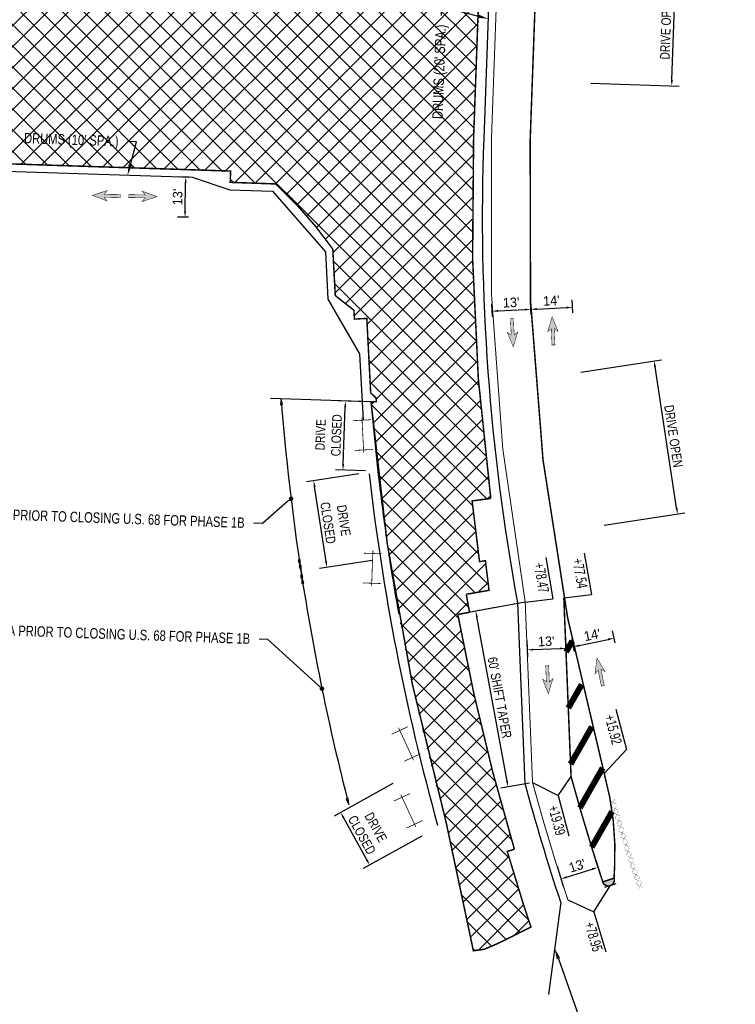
# Model space of a CAD drawing. Header units: feet. Extents: x 158973 to 164211, y 288317 to 289770.
# Tile 3 of 6: x 161605 to 161845, y 288625 to 288955. Entities that reach past the tile are written whole.
import ezdxf
from ezdxf import colors
from ezdxf.entities.mleader import LeaderData, LeaderLine
from ezdxf.math import Vec2, Vec3

# ---------------------------------------------------------------- set-up
doc = ezdxf.new("R2010")
doc.units = ezdxf.units.FT
doc.header["$MEASUREMENT"] = 0
for name, color, linetype in [('MT_P_Cells', 7, 'Continuous'), ('MT_P_Drums', 30, 'Continuous'), ('MT_P_Edge_Line', 7, 'Continuous'), ('MT_P_Text', 7, 'Continuous'), ('MT_P_Work_Area', 30, 'Continuous')]:
    doc.layers.add(name, color=color, linetype=linetype)
doc.styles.add('Slanted-Normal', font='font31.shx', dxfattribs={"height": 0.1})
doc.styles.get("Standard").update_dxf_attribs({"font": 'arial.ttf'})
doc.styles.add('Style-font31', font='font31.shx')
doc.linetypes.add('motdrum05', pattern='A,0,["●",Standard,S=0.167,R=0,X=-0.02,Y=-0.065],-0.25', length=0.25)
doc.linetypes.add('motdrum10', pattern='A,0,["●",Standard,S=0.167,R=0,X=-0.02,Y=-0.065],-0.5', length=0.5)
doc.dimstyles.new('COEC', dxfattribs={"dimscale": 13.9, "dimtxt": 0.18, "dimasz": 0.18, "dimexe": 0.18, "dimexo": 0.0625, "dimgap": 0.09, "dimtad": 1, "dimzin": 0, "dimdsep": 46, "dimtxsty": 'Standard', "dimcen": 0.09, "dimclrd": 256, "dimclre": 256, "dimclrt": 256, "dimaunit": 1, "dimadec": 4, "dimazin": 0, "dimtfac": 1, "dimtofl": 0, "dimtmove": 0, "dimatfit": 3, "dimfxl": 1, "dimtolj": 1, "dimtzin": 0, "dimlwd": -1, "dimlwe": -1, "dimarcsym": 0})

# ---------------------------------------------------------------- blocks, each defined once
blk = doc.blocks.new('*D1112')
at = {"layer": 'Defpoints', "color": 0, "transparency": 16777216}
for p in [(161796.77, 288972.63, 956.97), (161824.91, 288971.67), (161795.45, 288933.93, 956.79)]:
    blk.add_point(p, dxfattribs=at)
at = {"layer": 'MT_P_Text', "transparency": 16777216}
for p, q in [((161797.76, 288972.6), (161827.41, 288971.59)), ((161823.66, 288934.97), (161824.84, 288969.68)), ((161796.45, 288933.89), (161826.09, 288932.88))]:
    blk.add_line(p, q, dxfattribs=at)
for points in [[(161824.51, 288969.69), (161825.17, 288969.66), (161824.91, 288971.67)], [(161823.32, 288934.98), (161823.99, 288934.96), (161823.59, 288932.97)]]:
    blk.add_solid(points, dxfattribs=at)
at = {"layer": 'MT_P_Text', "transparency": 16777216, "insert": (161821.65, 288952.41), "char_height": 3.2, "attachment_point": 5, "rotation": 88.0482, "style": 'Style-font31'}
blk.add_mtext('\\A1;{\\W0.8;DRIVE OPEN}', dxfattribs=at)
blk = doc.blocks.new('*D1113')
at = {"layer": 'Defpoints', "color": 0, "transparency": 16777216}
for p in [(161776.33, 288857.98), (161763.48, 288854.53, -2.66), (161776.47, 288855.16, -2.66)]:
    blk.add_point(p, dxfattribs=at)
at = {"layer": 'MT_P_Text', "transparency": 16777216}
for p, q in [((161763.43, 288855.53), (161763.22, 288859.84)), ((161765.34, 288857.44), (161774.33, 288857.88)), ((161776.42, 288856.15), (161776.21, 288860.47))]:
    blk.add_line(p, q, dxfattribs=at)
for points in [[(161774.32, 288858.21), (161774.35, 288857.55), (161776.33, 288857.98)], [(161765.33, 288857.78), (161765.36, 288857.11), (161763.35, 288857.35)]]:
    blk.add_solid(points, dxfattribs=at)
at = {"layer": 'MT_P_Text', "transparency": 16777216, "insert": (161769.71, 288860.26), "char_height": 3.2, "attachment_point": 5, "rotation": 2.7754, "style": 'Style-font31'}
blk.add_mtext("\\A1;13'", dxfattribs=at)
blk = doc.blocks.new('*D1114')
at = {"layer": 'Defpoints', "color": 0, "transparency": 16777216}
for p in [(161790.33, 288858.66), (161776.47, 288855.16, -2.66), (161790.47, 288855.83, -2.66)]:
    blk.add_point(p, dxfattribs=at)
at = {"layer": 'MT_P_Text', "transparency": 16777216}
for p, q in [((161790.42, 288856.83), (161790.21, 288861.15)), ((161776.42, 288856.15), (161776.21, 288860.47)), ((161778.33, 288858.07), (161788.33, 288858.56))]:
    blk.add_line(p, q, dxfattribs=at)
for points in [[(161778.31, 288858.41), (161778.34, 288857.74), (161776.33, 288857.98)], [(161788.32, 288858.89), (161788.35, 288858.23), (161790.33, 288858.66)]]:
    blk.add_solid(points, dxfattribs=at)
at = {"layer": 'MT_P_Text', "transparency": 16777216, "insert": (161783.2, 288860.91), "char_height": 3.2, "attachment_point": 5, "rotation": 2.7754, "style": 'Style-font31'}
blk.add_mtext("\\A1;14'", dxfattribs=at)
blk = doc.blocks.new('*D1115')
at = {"layer": 'Defpoints', "color": 0, "transparency": 16777216}
for p in [(161817.69, 288840.67), (161792.11, 288836.76, 956.61), (161799.95, 288785.43, 956.61)]:
    blk.add_point(p, dxfattribs=at)
at = {"layer": 'MT_P_Text', "transparency": 16777216}
for p, q in [((161793.1, 288836.91), (161820.16, 288841.05)), ((161825.23, 288791.31), (161817.99, 288838.69)), ((161800.94, 288785.58), (161828, 288789.71))]:
    blk.add_line(p, q, dxfattribs=at)
for points in [[(161818.32, 288838.74), (161817.66, 288838.64), (161817.69, 288840.67)], [(161825.56, 288791.36), (161824.9, 288791.26), (161825.53, 288789.33)]]:
    blk.add_solid(points, dxfattribs=at)
at = {"layer": 'MT_P_Text', "transparency": 16777216, "insert": (161824.18, 288815.39), "char_height": 3.2, "attachment_point": 5, "rotation": 278.6826, "style": 'Style-font31'}
blk.add_mtext('\\A1;{\\W0.8;DRIVE OPEN}', dxfattribs=at)
blk = doc.blocks.new('*D1116')
at = {"layer": 'Defpoints', "color": 0, "transparency": 16777216}
for p in [(161714.11, 288827.19), (161722.71, 288826.88, -2.66), (161721.86, 288803.71, -2.66)]:
    blk.add_point(p, dxfattribs=at)
at = {"layer": 'MT_P_Text', "transparency": 16777216}
for p, q in [((161721.71, 288826.91), (161711.61, 288827.28)), ((161713.34, 288806.02), (161714.04, 288825.19)), ((161720.87, 288803.74), (161710.77, 288804.11))]:
    blk.add_line(p, q, dxfattribs=at)
for points in [[(161713.71, 288825.2), (161714.37, 288825.18), (161714.11, 288827.19)], [(161713.01, 288806.03), (161713.68, 288806.01), (161713.27, 288804.02)]]:
    blk.add_solid(points, dxfattribs=at)
at = {"layer": 'MT_P_Text', "transparency": 16777216, "insert": (161708.43, 288815.8), "char_height": 3.2, "attachment_point": 5, "rotation": 87.9191, "style": 'Style-font31'}
blk.add_mtext('\\A1;{\\W0.8;DRIVE \\PCLOSED}', dxfattribs=at)
blk = doc.blocks.new('*D1117')
at = {"layer": 'Defpoints', "color": 0, "transparency": 16777216}
for p in [(161719.65, 288802.91, 957.24), (161703.47, 288800.44), (161724.09, 288773.84, 957.24)]:
    blk.add_point(p, dxfattribs=at)
at = {"layer": 'MT_P_Text', "transparency": 16777216}
for p, q in [((161718.66, 288802.76), (161701, 288800.06)), ((161707.61, 288773.35), (161703.78, 288798.46)), ((161723.1, 288773.69), (161705.44, 288770.99))]:
    blk.add_line(p, q, dxfattribs=at)
for points in [[(161704.11, 288798.51), (161703.45, 288798.41), (161703.47, 288800.44)], [(161707.94, 288773.4), (161707.28, 288773.3), (161707.91, 288771.37)]]:
    blk.add_solid(points, dxfattribs=at)
at = {"layer": 'MT_P_Text', "transparency": 16777216, "insert": (161710.9, 288786.7), "char_height": 3.2, "attachment_point": 5, "rotation": 278.6826, "style": 'Style-font31'}
blk.add_mtext('\\A1;{\\W0.8;DRIVE \\PCLOSED}', dxfattribs=at)
blk = doc.blocks.new('*D1118')
at = {"layer": 'Defpoints', "color": 0, "transparency": 16777216}
for p in [(161660.54, 288902.35), (161662.68, 288902.31, -2.66), (161662.42, 288888.85, -2.66)]:
    blk.add_point(p, dxfattribs=at)
at = {"layer": 'MT_P_Text', "transparency": 16777216}
for p, q in [((161661.68, 288902.33), (161658.04, 288902.4)), ((161660.32, 288890.89), (161660.5, 288900.35)), ((161661.42, 288888.87), (161657.78, 288888.94))]:
    blk.add_line(p, q, dxfattribs=at)
for points in [[(161660.16, 288900.36), (161660.83, 288900.34), (161660.54, 288902.35)], [(161659.98, 288890.9), (161660.65, 288890.88), (161660.28, 288888.89)]]:
    blk.add_solid(points, dxfattribs=at)
at = {"layer": 'MT_P_Text', "transparency": 16777216, "insert": (161657.81, 288895.67), "char_height": 3.2, "attachment_point": 5, "rotation": 88.9089, "style": 'Style-font31'}
blk.add_mtext("\\A1;13'", dxfattribs=at)
blk = doc.blocks.new('_Dot')
at = {"color": 0, "linetype": 'ByBlock', "lineweight": -2}
blk.add_line((-0.5, 0), (-1, 0), dxfattribs=at)
at = {"color": 0, "linetype": 'ByBlock', "const_width": 0.5}
blk.add_lwpolyline([(-0.25, 0, 1), (0.25, 0, 1)], format="xyb", close=True, dxfattribs=at)
blk = doc.blocks.new('*D1121')
at = {"layer": 'Defpoints', "color": 0, "transparency": 16777216}
for p in [(161730.88, 288699.31, 957.28), (161712.47, 288689.12), (161740.65, 288681.67, 957.28)]:
    blk.add_point(p, dxfattribs=at)
at = {"layer": 'MT_P_Text', "transparency": 16777216}
for p, q in [((161730, 288698.83), (161710.28, 288687.91)), ((161721.26, 288673.23), (161713.43, 288687.37)), ((161739.77, 288681.19), (161720.05, 288670.27))]:
    blk.add_line(p, q, dxfattribs=at)
for points in [[(161713.73, 288687.53), (161713.14, 288687.21), (161712.47, 288689.12)], [(161721.56, 288673.39), (161720.97, 288673.07), (161722.23, 288671.48)]]:
    blk.add_solid(points, dxfattribs=at)
at = {"layer": 'MT_P_Text', "transparency": 16777216, "insert": (161721.96, 288682.85), "char_height": 3.2, "attachment_point": 5, "rotation": 298.9751, "style": 'Style-font31'}
blk.add_mtext('\\A1;{\\W0.8;DRIVE \\PCLOSED}', dxfattribs=at)
blk = doc.blocks.new('_Integral')
at = {"color": 0, "linetype": 'ByBlock', "lineweight": -2}
for centre, start, end in [((0.445, -0.091), 102, 168), ((-0.445, 0.091), 282, 348)]:
    blk.add_arc(centre, 0.454, start, end, dxfattribs=at)
blk = doc.blocks.new('*D1125')
at = {"layer": 'Defpoints', "color": 0, "transparency": 16777216}
for p in [(161774.92, 288747.83), (161787.91, 288748.36), (161788.08, 288744.2)]:
    blk.add_point(p, dxfattribs=at)
at = {"layer": 'MT_P_Text', "transparency": 16777216}
for p, q in [((161774.96, 288746.83), (161775.19, 288741.18)), ((161787.95, 288747.36), (161788.18, 288741.7)), ((161777.08, 288743.76), (161786.08, 288744.12))]:
    blk.add_line(p, q, dxfattribs=at)
for points in [[(161777.07, 288744.09), (161777.1, 288743.42), (161775.09, 288743.68)], [(161786.06, 288744.45), (161786.09, 288743.79), (161788.08, 288744.2)]]:
    blk.add_solid(points, dxfattribs=at)
at = {"layer": 'MT_P_Text', "transparency": 16777216, "insert": (161781.48, 288746.54), "char_height": 3.2, "attachment_point": 5, "rotation": 2.3196, "style": 'Style-font31'}
blk.add_mtext("\\A1;13'", dxfattribs=at)
blk = doc.blocks.new('*D1126')
at = {"layer": 'Defpoints', "color": 0, "transparency": 16777216}
for p in [(161804.24, 288747.58), (161791.17, 288742.18, -2.66), (161804.77, 288745.03, -2.66)]:
    blk.add_point(p, dxfattribs=at)
at = {"layer": 'MT_P_Text', "transparency": 16777216}
for p, q in [((161804.57, 288746), (161803.72, 288750.03)), ((161790.97, 288743.16), (161790.12, 288747.18)), ((161792.59, 288745.15), (161802.28, 288747.17))]:
    blk.add_line(p, q, dxfattribs=at)
for points in [[(161792.53, 288745.47), (161792.66, 288744.82), (161790.64, 288744.74)], [(161802.21, 288747.5), (161802.35, 288746.84), (161804.24, 288747.58)]]:
    blk.add_solid(points, dxfattribs=at)
at = {"layer": 'MT_P_Text', "transparency": 16777216, "insert": (161796.9, 288748.7), "char_height": 3.2, "attachment_point": 5, "rotation": 11.8088, "style": 'Style-font31'}
blk.add_mtext("\\A1;14'", dxfattribs=at)
blk = doc.blocks.new('*D1127')
at = {"layer": 'Defpoints', "color": 0, "transparency": 16777216}
for p in [(161757.85, 288756.67), (161766.05, 288758.18, -2.66), (161776.89, 288699.17, -2.66)]:
    blk.add_point(p, dxfattribs=at)
at = {"layer": 'MT_P_Text', "transparency": 16777216}
for p, q in [((161765.07, 288758), (161755.39, 288756.22)), ((161768.33, 288699.63), (161758.21, 288754.71)), ((161775.91, 288698.99), (161766.23, 288697.21))]:
    blk.add_line(p, q, dxfattribs=at)
for points in [[(161758.54, 288754.77), (161757.88, 288754.65), (161757.85, 288756.67)], [(161768.65, 288699.69), (161768, 288699.57), (161768.69, 288697.66)]]:
    blk.add_solid(points, dxfattribs=at)
at = {"layer": 'MT_P_Text', "transparency": 16777216, "insert": (161765.83, 288727.64), "char_height": 3.2, "attachment_point": 5, "rotation": 280.4053, "style": 'Style-font31'}
blk.add_mtext("\\A1;{\\W0.8;60' SHIFT TAPER}", dxfattribs=at)
blk = doc.blocks.new('*D1128')
at = {"layer": 'Defpoints', "color": 0, "transparency": 16777216}
for p in [(161797.22, 288675.87), (161784.81, 288671.99), (161798.84, 288670.67)]:
    blk.add_point(p, dxfattribs=at)
at = {"layer": 'MT_P_Text', "transparency": 16777216}
for p, q in [((161797.51, 288674.91), (161799.59, 288668.28)), ((161785.11, 288671.03), (161787.18, 288664.4)), ((161788.34, 288667.39), (161796.93, 288670.07))]:
    blk.add_line(p, q, dxfattribs=at)
for points in [[(161796.83, 288670.39), (161797.03, 288669.75), (161798.84, 288670.67)], [(161788.24, 288667.7), (161788.44, 288667.07), (161786.43, 288666.79)]]:
    blk.add_solid(points, dxfattribs=at)
at = {"layer": 'MT_P_Text', "transparency": 16777216, "insert": (161791.86, 288671.21), "char_height": 3.2, "attachment_point": 5, "rotation": 17.3591, "style": 'Style-font31'}
blk.add_mtext("\\A1;13'", dxfattribs=at)

msp = doc.modelspace()

# ---------------------------------------------------------------- hatches: boundary and pattern name
at = {"layer": 'MT_P_Cells', "true_color": 0x00b3b3}
h = msp.add_hatch(color=132, dxfattribs=at)
h.dxf.hatch_style = 1
h.paths.add_polyline_path([(161629.164, 288896.215), (161634.13, 288894.384), (161633.153, 288895.639), (161638.652, 288895.534), (161638.671, 288896.534), (161633.172, 288896.638), (161634.196, 288897.855)])
h = msp.add_hatch(color=132, dxfattribs=at)
h.dxf.hatch_style = 1
h.paths.add_polyline_path([(161650.91, 288895.8), (161645.944, 288897.631), (161646.92, 288896.377), (161641.421, 288896.481), (161641.402, 288895.481), (161646.901, 288895.377), (161645.878, 288894.16)])
h = msp.add_hatch(color=132, dxfattribs=at)
h.dxf.hatch_style = 1
h.paths.add_polyline_path([(161770.435, 288845.352), (161771.927, 288850.43), (161770.741, 288849.372), (161770.475, 288854.865), (161769.476, 288854.817), (161769.742, 288849.323), (161768.459, 288850.262)])
h = msp.add_hatch(color=132, dxfattribs=at)
h.dxf.hatch_style = 1
h.paths.add_polyline_path([(161783.467, 288855.495), (161781.975, 288850.417), (161783.162, 288851.476), (161783.428, 288845.982), (161784.427, 288846.031), (161784.161, 288851.524), (161785.444, 288850.585)])
h = msp.add_hatch(color=132, dxfattribs=at)
h.dxf.hatch_style = 1
h.paths.add_polyline_path([(161798.533, 288740.912), (161797.857, 288735.662), (161798.862, 288736.894), (161799.988, 288731.51), (161800.967, 288731.715), (161799.841, 288737.099), (161801.256, 288736.373)])
h = msp.add_hatch(color=132, dxfattribs=at)
h.dxf.hatch_style = 1
h.paths.add_polyline_path([(161782.188, 288728.951), (161783.72, 288734.017), (161782.525, 288732.968), (161782.303, 288738.463), (161781.304, 288738.423), (161781.526, 288732.927), (161780.251, 288733.877)])
at = {"layer": 'MT_P_Edge_Line'}
h = msp.add_hatch(color=2, dxfattribs=at)
h.dxf.hatch_style = 1
edge = h.paths.add_edge_path()
edge.add_line((161800.444, 288665.794), (161804.24, 288667.054))
edge.add_arc((161802.342, 288666.424), 2, -161.63331, 18.36669, ccw=False)
at = {"layer": 'MT_P_Text'}
h = msp.add_hatch(color=256, dxfattribs=at)
h.dxf.hatch_style = 1
h.paths.add_polyline_path([(161692.523, 288827.975), (161692.348, 288825.955), (161693.013, 288826.008)])
h = msp.add_hatch(color=256, dxfattribs=at)
h.dxf.hatch_style = 1
h.paths.add_polyline_path([(161698.908, 288771.913), (161698.938, 288773.94), (161698.279, 288773.84)])
h = msp.add_hatch(color=256, dxfattribs=at)
h.dxf.hatch_style = 1
h.paths.add_polyline_path([(161699.208, 288769.935), (161699.238, 288771.963), (161698.579, 288771.863)])
h = msp.add_hatch(color=256, dxfattribs=at)
h.dxf.hatch_style = 1
h.paths.add_polyline_path([(161699.208, 288769.935), (161699.185, 288767.908), (161699.844, 288768.01)])
h = msp.add_hatch(color=256, dxfattribs=at)
h.dxf.hatch_style = 1
h.paths.add_polyline_path([(161699.515, 288767.959), (161699.493, 288765.932), (161700.151, 288766.034)])
h = msp.add_hatch(color=256, dxfattribs=at)
h.dxf.hatch_style = 1
h.paths.add_polyline_path([(161715.231, 288691.777), (161715.057, 288693.797), (161714.411, 288693.631)])
at = {"layer": 'MT_P_Work_Area'}
h = msp.add_hatch(dxfattribs=at)
h.set_pattern_fill('ANSI37', color=247, scale=40)
h.set_pattern_definition([(45, (-773.94, -108.3524), (-3.535533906, 3.535533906), []), (135, (-773.94, -108.3524), (-3.535533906, -3.535533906), [])])
edge = h.paths.add_edge_path()
edge.add_line((161647.369, 289006.97), (161651.203, 289113.129))
edge.add_line((161651.203, 289113.129), (161653.661, 289139.631))
edge.add_line((161653.661, 289139.631), (161642.668, 289140.028))
edge.add_line((161642.668, 289140.028), (161643.258, 289114.801))
edge.add_line((161643.258, 289114.801), (161639.427, 289008.717))
edge.add_arc((161602.042, 288819.883), 192.5, 78.80163, 85.17178)
edge.add_arc((161623.421, 289072.981), 61.5, 208.69835, 265.17178, ccw=False)
edge.add_arc((161489.654, 288999.751), 91, 28.69835, 44.39664)
edge.add_line((161554.675, 289063.417), (161558.247, 289066.915))
edge.add_line((161558.247, 289066.915), (161521.997, 289078.19))
edge.add_line((161521.997, 289078.19), (161519.343, 289074.038))
edge.add_arc((161489.654, 288999.751), 80, 68.21608, 86.11997)
edge.add_arc((161498.958, 289136.936), 57.5, 225.70636, 266.11997, ccw=False)
edge.add_line((161458.804, 289095.779), (161438.906, 289072.915))
edge.add_line((161438.906, 289072.915), (161429.686, 289083.763))
edge.add_line((161429.686, 289083.763), (161424.644, 289082.044))
edge.add_line((161424.644, 289082.044), (161423.84, 289059.05))
edge.add_line((161423.84, 289059.05), (161422.861, 289027.28))
edge.add_line((161422.861, 289027.28), (161422.702, 289023.688))
edge.add_line((161422.702, 289023.688), (161422.948, 289021.486))
edge.add_line((161422.948, 289021.486), (161424.091, 289016.861))
edge.add_line((161424.091, 289016.861), (161424.877, 289014.711))
edge.add_line((161424.877, 289014.711), (161426.927, 289010.994))
edge.add_line((161426.927, 289010.994), (161429.023, 289008.442))
edge.add_line((161429.023, 289008.442), (161431.396, 289006.239))
edge.add_line((161431.396, 289006.239), (161432.647, 289005.287))
edge.add_line((161432.647, 289005.287), (161433.136, 289004.968))
edge.add_line((161433.136, 289004.968), (161434.425, 289004.199))
edge.add_line((161434.425, 289004.199), (161435.429, 289003.742))
edge.add_line((161435.429, 289003.742), (161441.136, 289003.247))
edge.add_line((161441.136, 289003.247), (161438.632, 288968.724))
edge.add_line((161438.632, 288968.724), (161435.07, 288967.425))
edge.add_line((161435.07, 288967.425), (161430.868, 288965.111))
edge.add_line((161430.868, 288965.111), (161427.561, 288962.542))
edge.add_line((161427.561, 288962.542), (161424.683, 288959.354))
edge.add_line((161424.683, 288959.354), (161423.285, 288957.128))
edge.add_line((161423.285, 288957.128), (161421.127, 288952.418))
edge.add_line((161421.127, 288952.418), (161420.35, 288949.487))
edge.add_line((161420.35, 288949.487), (161420.126, 288944.929))
edge.add_line((161420.126, 288944.929), (161419.724, 288933.357))
edge.add_line((161419.724, 288933.357), (161419.16, 288905.408))
edge.add_line((161419.16, 288905.408), (161421.97, 288901.428))
edge.add_line((161421.97, 288901.428), (161427.711, 288898.039))
edge.add_line((161427.711, 288898.039), (161433.619, 288896.433))
edge.add_line((161433.619, 288896.433), (161437.473, 288896.271))
edge.add_line((161437.473, 288896.271), (161441.347, 288896.271))
edge.add_line((161441.347, 288896.271), (161443.258, 288897.784))
edge.add_line((161443.258, 288897.784), (161455.968, 288897.344))
edge.add_line((161455.968, 288897.344), (161570.625, 288893.373))
edge.add_line((161570.625, 288893.373), (161582.155, 288902.465))
edge.add_line((161582.155, 288902.465), (161588.681, 288907.61))
edge.add_line((161588.681, 288907.61), (161588.73, 288907.219))
edge.add_line((161588.73, 288907.219), (161675.584, 288904.389))
edge.add_line((161675.584, 288904.389), (161675.451, 288900.603))
edge.add_line((161675.451, 288900.603), (161690.779, 288900.067))
edge.add_arc((161593.969, 288796.183), 142, 35.29528, 47.0187, ccw=False)
edge.add_line((161709.867, 288878.229), (161710.698, 288862.609))
edge.add_line((161710.698, 288862.609), (161716.959, 288857.661))
edge.add_line((161716.959, 288857.661), (161717.121, 288854.705))
edge.add_line((161717.121, 288854.705), (161721.281, 288854.934))
edge.add_line((161721.281, 288854.934), (161722.584, 288829.96))
edge.add_line((161722.584, 288829.96), (161724.406, 288828.189))
edge.add_line((161724.406, 288828.189), (161724.501, 288827.026))
edge.add_line((161724.501, 288827.026), (161722.706, 288826.878))
edge.add_arc((162479.841, 288889.253), 759.7, 184.709565, 195.547528)
edge.add_line((161747.94, 288685.625), (161757.042, 288642.68))
edge.add_line((161757.042, 288642.68), (161760.747, 288643.188))
edge.add_line((161760.747, 288643.188), (161765.339, 288645.167))
edge.add_line((161765.339, 288645.167), (161776.366, 288650.641))
edge.add_line((161776.366, 288650.641), (161774.057, 288657.543))
edge.add_line((161774.057, 288657.543), (161768.406, 288676.034))
edge.add_line((161768.406, 288676.034), (161770.801, 288676.752))
edge.add_arc((162479.841, 288889.253), 740.2, 190.405261, 196.68363, ccw=False)
edge.add_line((161751.814, 288755.566), (161755.748, 288756.289))
edge.add_arc((162479.841, 288889.253), 736.2, 189.927357, 190.405261, ccw=False)
edge.add_line((161754.665, 288762.333), (161762.293, 288763.668))
edge.add_line((161762.293, 288763.668), (161761.081, 288773.602))
edge.add_line((161761.081, 288773.602), (161759.105, 288773.284))
edge.add_line((161759.105, 288773.284), (161756.617, 288793.676))
edge.add_line((161756.617, 288793.676), (161762.875, 288794.503))
edge.add_arc((162479.841, 288889.253), 723.2, 177.931615, 187.528284, ccw=False)
edge.add_line((161757.113, 288915.355), (161762.7, 289070.052))
edge.add_line((161762.7, 289070.052), (161762.88, 289075.049))
edge.add_line((161762.88, 289075.049), (161743.809, 289075.738))
edge.add_line((161743.809, 289075.738), (161743.149, 289075.761))
edge.add_line((161743.149, 289075.761), (161744.025, 289100.011))
edge.add_line((161744.025, 289100.011), (161738.778, 289100.2))
edge.add_line((161738.778, 289100.2), (161738.221, 289085.391))
edge.add_line((161738.221, 289085.391), (161737.154, 289085.398))
edge.add_line((161737.154, 289085.398), (161729.235, 289087.8))
edge.add_line((161729.235, 289087.8), (161729.97, 289105.842))
edge.add_line((161729.97, 289105.842), (161730.129, 289111.839))
edge.add_line((161730.129, 289111.839), (161722.132, 289112.052))
edge.add_line((161722.132, 289112.052), (161721.973, 289106.054))
edge.add_line((161721.973, 289106.054), (161722.31, 289089.996))
edge.add_line((161722.31, 289089.996), (161721.743, 289074.296))
edge.add_arc((161686.766, 289075.56), 35, 339.03848, 357.93162, ccw=False)
edge.add_line((161719.449, 289063.039), (161710.763, 289040.363))
edge.add_arc((161619.793, 289075.213), 97.417, 320.19032, 339.03848, ccw=False)
edge.add_line((161694.626, 289012.843), (161688.989, 289006.091))
edge.add_arc((161674.787, 289017.946), 18.5, 249.83273, 320.14535, ccw=False)
edge.add_arc((161602.042, 288819.883), 192.5, 69.83273, 76.38102)

# ---------------------------------------------------------------- linework, layer by layer
at = {"layer": 'MT_P_Cells', "const_width": 0.16, "elevation": 2.662, "flags": 128}
for points in [[(161629.164, 288896.215), (161634.13, 288894.384), (161633.153, 288895.639), (161638.652, 288895.534), (161638.671, 288896.534), (161633.172, 288896.638), (161634.196, 288897.855), (161629.164, 288896.215)], [(161650.91, 288895.8), (161645.944, 288897.631), (161646.92, 288896.377), (161641.421, 288896.481), (161641.402, 288895.481), (161646.901, 288895.377), (161645.878, 288894.16), (161650.91, 288895.8)]]:
    msp.add_lwpolyline(points, dxfattribs=at)
at = {"layer": 'MT_P_Cells', "const_width": 0.16, "flags": 128}
for points in [[(161770.435, 288845.352), (161771.927, 288850.43), (161770.741, 288849.372), (161770.475, 288854.865), (161769.476, 288854.817), (161769.742, 288849.323), (161768.459, 288850.262), (161770.435, 288845.352)], [(161783.467, 288855.495), (161781.975, 288850.417), (161783.162, 288851.476), (161783.428, 288845.982), (161784.427, 288846.031), (161784.161, 288851.524), (161785.444, 288850.585), (161783.467, 288855.495)], [(161798.533, 288740.912), (161797.857, 288735.662), (161798.862, 288736.894), (161799.988, 288731.51), (161800.967, 288731.715), (161799.841, 288737.099), (161801.256, 288736.373), (161798.533, 288740.912)], [(161782.188, 288728.951), (161783.72, 288734.017), (161782.525, 288732.968), (161782.303, 288738.463), (161781.304, 288738.423), (161781.526, 288732.927), (161780.251, 288733.877), (161782.188, 288728.951)]]:
    msp.add_lwpolyline(points, dxfattribs=at)
at = {"layer": 'MT_P_Cells', "color": 1, "const_width": 0.25, "flags": 128}
for points in [[(161719.633, 288821.764), (161720.265, 288809.781)], [(161722.682, 288820.923), (161716.69, 288820.607)], [(161723.208, 288810.937), (161717.217, 288810.621)], [(161726.288, 288775.929), (161720.292, 288776.145)], [(161723.326, 288777.036), (161722.893, 288765.044)], [(161725.927, 288765.935), (161719.931, 288766.152)], [(161735.065, 288717.882), (161729.619, 288715.363)], [(161731.922, 288717.53), (161736.96, 288706.639)], [(161739.263, 288708.806), (161733.818, 288706.287)], [(161735.821, 288695.461), (161730.375, 288692.942)], [(161732.678, 288695.109), (161737.716, 288684.218)], [(161740.019, 288686.385), (161734.574, 288683.866)]]:
    msp.add_lwpolyline(points, dxfattribs=at)
at = {"layer": 'MT_P_Drums', "linetype": 'motdrum10', "flags": 128}
for points in [[(161771.945, 288759.443, -0.0544187), (161760.61, 288915.229), (161766.197, 289069.926), (161767.651, 289110.183)], [(161722.061, 288802.768, 0.0394496), (161745.05, 288684.821)], [(161786.364, 288659.012, -0.0142132), (161774.402, 288698.786), (161771.945, 288759.443)]]:
    msp.add_lwpolyline(points, format="xyb", dxfattribs=at)
at = {"layer": 'MT_P_Drums', "linetype": 'motdrum05', "flags": 128}
for points in [[(161569.694, 288889.515), (161589.54, 288904.691), (161662.678, 288902.308), (161675.363, 288898.105), (161689.609, 288897.606), (161707.416, 288877.234), (161708.262, 288861.348), (161718.879, 288843.097)], [(161718.879, 288843.097), (161720.012, 288820.783)], [(161786.364, 288659.012), (161782.302, 288628.009)]]:
    msp.add_lwpolyline(points, dxfattribs=at)
at = {"layer": 'MT_P_Edge_Line', "const_width": 0.333, "flags": 128}
msp.add_lwpolyline([(161788.736, 288659.8, -0.0141171), (161776.889, 288699.168), (161774.436, 288759.72, -0.0544804), (161763.109, 288915.139), (161768.696, 289069.836), (161770.158, 289110.317), (161760.761, 289175.699), (161764.383, 289275.969, 0.048269), (161760.897, 289333.652, 0.3478349), (161753.594, 289340.38), (161752.758, 289340.442)], format="xyb", dxfattribs=at)
at = {"layer": 'MT_P_Edge_Line', "color": 2, "const_width": 0.5, "flags": 128}
for points in [[(161804.24, 288667.054), (161804.413, 288670.389, 0.0803805), (161800.954, 288702.147, -0.076406), (161776.1, 288914.67), (161781.687, 289069.366), (161783.149, 289109.848), (161773.67, 289175.233), (161775.655, 289230.197)], [(161800.478, 288665.699, -0.012945), (161789.819, 288701.159), (161787.388, 288761.169)]]:
    msp.add_lwpolyline(points, format="xyb", dxfattribs=at)
at = {"layer": 'MT_P_Edge_Line', "color": 2, "const_width": 2, "flags": 128}
for points in [[(161788.125, 288742.975), (161790.23, 288746.658)], [(161788.887, 288724.157), (161793.409, 288732.067)], [(161789.649, 288705.34), (161796.814, 288717.874)], [(161792.77, 288690.648), (161800.431, 288704.052)], [(161796.731, 288677.426), (161803.586, 288689.418)]]:
    msp.add_lwpolyline(points, dxfattribs=at)
at = {"layer": 'MT_P_Edge_Line', "const_width": 0.08, "flags": 128}
for points, elevation in [([(161805.107, 288691.913), (161802.8, 288693.029)], 959.898), ([(161804.512, 288693.625), (161803.395, 288691.317)], 959.898), ([(161805.716, 288689.844), (161803.409, 288690.961)], 959.913), ([(161805.121, 288691.557), (161804.004, 288689.249)], 959.913), ([(161805.698, 288689.611), (161804.581, 288687.303)], 959.926), ([(161806.294, 288687.898), (161803.986, 288689.015)], 959.926), ([(161806.906, 288685.85), (161804.598, 288686.967)], 959.941), ([(161806.31, 288687.562), (161805.194, 288685.255)], 959.941), ([(161807.545, 288683.727), (161805.238, 288684.843)], 959.956), ([(161806.95, 288685.439), (161805.833, 288683.131)], 959.956), ([(161808.171, 288681.664), (161805.863, 288682.78)], 959.97), ([(161807.576, 288683.376), (161806.459, 288681.068)], 959.97), ([(161808.776, 288679.686), (161806.468, 288680.803)], 959.984), ([(161808.18, 288681.398), (161807.063, 288679.09)], 959.984), ([(161808.819, 288679.324), (161807.702, 288677.016)], 959.999), ([(161809.414, 288677.612), (161807.106, 288678.729)], 959.999), ([(161810.065, 288675.513), (161807.757, 288676.63)], 960.013), ([(161809.47, 288677.225), (161808.353, 288674.918)], 960.013), ([(161810.716, 288673.48), (161808.408, 288674.597)], 960.025), ([(161810.12, 288675.192), (161809.003, 288672.884)], 960.025), ([(161810.819, 288673.204), (161809.702, 288670.896)], 960.025), ([(161811.414, 288671.492), (161809.106, 288672.609)], 960.025), ([(161812.084, 288669.585), (161809.776, 288670.702)], 960.026), ([(161811.489, 288671.297), (161810.372, 288668.989)], 960.026), ([(161812.159, 288669.388), (161811.042, 288667.08)], 960.026), ([(161812.755, 288667.675), (161810.447, 288668.792)], 960.026), ([(161813.44, 288665.725), (161811.132, 288666.842)], 960.027), ([(161812.844, 288667.437), (161811.728, 288665.13)], 960.027), ([(161814.108, 288663.824), (161811.8, 288664.94)], 960.027), ([(161813.512, 288665.536), (161812.396, 288663.228)], 960.027)]:
    msp.add_lwpolyline(points, dxfattribs=dict(at, elevation=elevation))
at = {"layer": 'MT_P_Edge_Line', "color": 2, "const_width": 0.5, "flags": 128}
msp.add_lwpolyline([(161800.444, 288665.794), (161804.24, 288667.054, -1)], format="xyb", close=True, dxfattribs=at)
at = {"layer": 'MT_P_Edge_Line', "flags": 128}
msp.add_lwpolyline([(161804.87, 288665.156), (161801.074, 288663.896)], dxfattribs=at)
at = {"layer": 'MT_P_Text', "flags": 128}
for points in [[(161722.706, 288826.878), (161689.015, 288828.102)], [(161692.523, 288827.975), (161692.348, 288825.955), (161693.013, 288826.008), (161692.523, 288827.975)], [(161794.254, 288776.081), (161796.621, 288762.303)], [(161698.908, 288771.913), (161698.938, 288773.94), (161698.279, 288773.84), (161698.908, 288771.913)], [(161699.208, 288769.935), (161699.238, 288771.963), (161698.579, 288771.863), (161699.208, 288769.935)], [(161781.302, 288774.633), (161783.669, 288760.855)], [(161699.208, 288769.935), (161699.185, 288767.908), (161699.844, 288768.01), (161699.208, 288769.935)], [(161699.515, 288767.959), (161699.493, 288765.932), (161700.151, 288766.034), (161699.515, 288767.959)], [(161787.388, 288761.169), (161796.621, 288762.303)], [(161774.436, 288759.72), (161751.814, 288755.566)], [(161774.436, 288759.72), (161783.669, 288760.855)], [(161804.816, 288723.779), (161808.374, 288710.26)], [(161800.954, 288702.147), (161808.374, 288710.26)], [(161776.889, 288699.168), (161785.516, 288694.779), (161789.819, 288701.159)], [(161715.231, 288691.777), (161715.057, 288693.797), (161714.411, 288693.631), (161715.231, 288691.777)], [(161785.516, 288694.779), (161789.074, 288681.26)], [(161788.736, 288659.8), (161797.511, 288655.715), (161802.972, 288664.526)], [(161797.511, 288655.715), (161801.54, 288642.328)]]:
    msp.add_lwpolyline(points, dxfattribs=at)
for points in [[(161692.523, 288827.975, 0.0185018), (161699.208, 288769.935, 0.0173708)], [(161722.706, 288826.878, 0.0236492), (161731.981, 288755.655)], [(161699.208, 288769.935, 0.0252739), (161715.231, 288691.777)]]:
    msp.add_lwpolyline(points, format="xyb", dxfattribs=at)
at = {"layer": 'MT_P_Work_Area', "const_width": 0.5, "flags": 128}
msp.add_lwpolyline([(161762.7, 289070.052), (161757.113, 288915.355, 0.0418979), (161762.875, 288794.503), (161756.617, 288793.676), (161759.105, 288773.284), (161761.081, 288773.602), (161762.293, 288763.668), (161754.665, 288762.333, 0.0020853), (161755.748, 288756.289), (161751.814, 288755.566, 0.0274014), (161770.801, 288676.752), (161768.406, 288676.034), (161774.057, 288657.543), (161776.366, 288650.641), (161765.339, 288645.167), (161760.747, 288643.188), (161757.042, 288642.68), (161747.94, 288685.625, -0.0473248), (161722.706, 288826.878), (161724.501, 288827.026), (161724.406, 288828.189), (161722.584, 288829.96), (161721.281, 288854.934), (161717.121, 288854.705), (161716.959, 288857.661), (161710.698, 288862.609), (161709.867, 288878.229, 0.0511977), (161690.779, 288900.067), (161675.451, 288900.603), (161675.584, 288904.389), (161588.73, 288907.219)], format="xyb", dxfattribs=at)

# ---------------------------------------------------------------- texts
at = {"layer": 'MT_P_Text', "char_height": 3.5, "attachment_point": 5, "style": 'Style-font31'}
for s, insert, rotation in [('{\\W0.7;+78.47}', (161779.881, 288767.881), 279.74701), ('{\\W0.7;+77.54}', (161792.833, 288769.329), 279.74701), ('{\\W0.7;+15.92}', (161803.988, 288716.929), 284.74701), ('{\\W0.7;+19.39}', (161785.072, 288686.471), 284.74701), ('{\\W0.7;+78.95}', (161797.358, 288647.396), 286.74701)]:
    msp.add_mtext_dynamic_manual_height_columns(s, width=12.99244, gutter_width=10, heights=[0], dxfattribs=dict(at, insert=insert, rotation=rotation))

# ---------------------------------------------------------------- dimensions: what is measured, and where the dimension line sits
at = {"layer": 'MT_P_Text'}
for p1, p2, distance, text, picture, middle in [((161795.446, 288933.929, 959.455), (161796.765, 288972.634, 959.628), -28.16, '{\\W0.8;DRIVE OPEN}', '*D1112', (161821.651, 288952.411, 2.662)), ((161662.422, 288888.85), (161662.678, 288902.308), 2.142, "13'", '*D1118', (161657.808, 288895.669, 2.662)), ((161763.483, 288854.526), (161776.467, 288855.156), 2.825, "13'", '*D1113', (161769.712, 288860.26, 2.662)), ((161776.467, 288855.156), (161790.467, 288855.835), 2.825, "14'", '*D1114', (161783.205, 288860.914, 2.662)), ((161799.948, 288785.426, 959.268), (161792.108, 288836.762, 959.268), -25.879, '{\\W0.8;DRIVE OPEN}', '*D1115', (161824.181, 288815.393, 2.662)), ((161721.865, 288803.708), (161722.706, 288826.878), 8.599, '{\\W0.8;DRIVE \\PCLOSED}', '*D1116', (161708.429, 288815.797, 2.662)), ((161724.085, 288773.841, 959.904), (161719.647, 288802.906, 959.904), 16.36, '{\\W0.8;DRIVE \\PCLOSED}', '*D1117', (161710.9, 288786.699, 2.662)), ((161776.889, 288699.168), (161766.052, 288758.181), 8.339, "{\\W0.8;60' SHIFT TAPER}", '*D1127', (161765.826, 288727.638, 2.662)), ((161774.918, 288747.83), (161787.907, 288748.356), -4.158, "13'", '*D1125', (161781.475, 288746.536)), ((161791.171, 288742.182), (161804.77, 288745.025), 2.611, "14'", '*D1126', (161796.904, 288748.704, 2.662)), ((161740.646, 288681.673, 959.94), (161730.878, 288699.313, 959.94), 21.048, '{\\W0.8;DRIVE \\PCLOSED}', '*D1121', (161721.957, 288682.848, 2.662)), ((161784.808, 288671.988), (161797.216, 288675.867), -5.446, "13'", '*D1128', (161791.862, 288671.211))]:
    dim = msp.add_aligned_dim(p1=p1, p2=p2, distance=distance, text=text, dimstyle='COEC', override={"dimscale": 20, "dimtxt": 0.16, "dimasz": 0.1, "dimexe": 0.125, "dimexo": 0.05, "dimgap": 0.05, "dimtxsty": 'Style-font31'}, dxfattribs=at)
    dim.commit()
    dim.dimension.update_dxf_attribs({"geometry": picture, "text_midpoint": middle})

# ---------------------------------------------------------------- leaders
ml = msp.add_multileader_mtext('Standard', dxfattribs=at)
ml.set_content("{\\W0.8;DRUMS (20' SPA.)}", color=256, style='Slanted-Normal')
ml.set_leader_properties()
ml.build(insert=Vec2(0, 0))
ml.multileader.update_dxf_attribs({"dogleg_length": 0.1, "arrow_head_size": 3.75, "scale": 30})
ctx = ml.context
ctx.base_point, ctx.scale, ctx.char_height, ctx.arrow_head_size, ctx.landing_gap_size, ctx.plane_origin, ctx.plane_x_axis, ctx.plane_y_axis = Vec3(161744.743, 288915.492), 30, 3.4998, 3.75, 3, Vec3(161799.096, 288870.554), Vec3(0.0360914, 0.9993485), Vec3(-0.9993485, 0.0360914)
ctx.text_align_type = 2
notes = []
notes.append((ctx, [(1, (1, 1, 0), (161746.334, 288959.55), (-0.0360914, -0.9993485), 3, [(0, [(161762.065, 288955.502)], 0, [])])]))
ctx.mtext.insert, ctx.mtext.text_direction, ctx.mtext.rotation, ctx.mtext.alignment, ctx.mtext.flow_direction = Vec3(161744.369, 288953.617), Vec3(0.0360914, 0.9993485), 1.5346971, 3, 5
ml = msp.add_multileader_mtext('Standard', dxfattribs=at)
ml.set_content("{\\W0.8;DRUMS (10' SPA.)}", color=256, style='Slanted-Normal')
ml.set_leader_properties()
ml.build(insert=Vec2(0, 0))
ml.multileader.update_dxf_attribs({"dogleg_length": 0.1, "arrow_head_size": 3.75, "scale": 30})
ctx = ml.context
ctx.base_point, ctx.scale, ctx.char_height, ctx.arrow_head_size, ctx.landing_gap_size, ctx.plane_origin, ctx.plane_x_axis, ctx.plane_y_axis = Vec3(161600.986, 288915.675), 30, 3.4998, 3.75, 3, Vec3(161556.831, 288861.643), Vec3(0.9994009, -0.0346093), Vec3(0.0346093, 0.9994009)
ctx.text_align_type = 2
notes.append((ctx, [(1, (1, 1, 0), (161643.981, 288914.186), (-0.9994009, 0.0346093), 3, [(0, [(161641.007, 288903.014)], 0, [])])]))
ctx.mtext.insert, ctx.mtext.text_direction, ctx.mtext.rotation, ctx.mtext.alignment, ctx.mtext.flow_direction = Vec3(161638.045, 288916.142), Vec3(0.9994009, -0.0346093), 6.2485691, 3, 5
ml = msp.add_multileader_mtext('Standard', dxfattribs=at)
ml.set_content('{\\W0.8;CURB AND DRIVE RECONSTRUCTION TO BE COMPLETED IN PHASE 1A PRIOR TO CLOSING U.S. 68 FOR PHASE 1B}', color=256, style='Slanted-Normal')
ml.set_leader_properties()
ml.set_arrow_properties(name='DOT')
ml.build(insert=Vec2(0, 0))
ml.multileader.update_dxf_attribs({"dogleg_length": 0.1, "arrow_head_size": 1.5, "scale": 30})
ctx = ml.context
ctx.base_point, ctx.scale, ctx.char_height, ctx.arrow_head_size, ctx.landing_gap_size, ctx.plane_origin, ctx.plane_x_axis, ctx.plane_y_axis = Vec3(161591.481, 288789.412), 30, 3.4998, 1.5, 3, Vec3(161598.107, 288730.178), Vec3(0.9994009, -0.0346093), Vec3(0.0346093, 0.9994009)
ctx.text_align_type = 2
notes.append((ctx, [(1, (1, 1, 0), (161686.286, 288786.129), (-0.9994009, 0.0346093), 3, [(0, [(161695.858, 288794.403)], 0, [])])]))
ctx.mtext.insert, ctx.mtext.text_direction, ctx.mtext.rotation, ctx.mtext.width, ctx.mtext.alignment, ctx.mtext.flow_direction = Vec3(161680.35, 288788.086), Vec3(0.9994009, -0.0346093), 6.2485691, 90.28473, 3, 5
ml = msp.add_multileader_mtext('Standard', dxfattribs=at)
ml.set_content('{\\W0.8;CURB AND DRIVE RECONSTRUCTION TO BE COMPLETED IN PHASE 1A PRIOR TO CLOSING U.S. 68 FOR PHASE 1B}', color=256, style='Slanted-Normal')
ml.set_leader_properties()
ml.set_arrow_properties(name='DOT')
ml.build(insert=Vec2(0, 0))
ml.multileader.update_dxf_attribs({"dogleg_length": 0.1, "arrow_head_size": 1.5, "scale": 30})
ctx = ml.context
ctx.base_point, ctx.scale, ctx.char_height, ctx.arrow_head_size, ctx.landing_gap_size, ctx.plane_origin, ctx.plane_x_axis, ctx.plane_y_axis = Vec3(161593.321, 288750.486), 30, 3.4998, 1.5, 3, Vec3(161608.48, 288666.428), Vec3(0.9994009, -0.0346093), Vec3(0.0346093, 0.9994009)
ctx.text_align_type = 2
notes.append((ctx, [(1, (1, 1, 0), (161688.126, 288747.202), (-0.9994009, 0.0346093), 3, [(0, [(161706.232, 288730.654)], 0, [])])]))
ctx.mtext.insert, ctx.mtext.text_direction, ctx.mtext.rotation, ctx.mtext.width, ctx.mtext.alignment, ctx.mtext.flow_direction = Vec3(161682.19, 288749.159), Vec3(0.9994009, -0.0346093), 6.2485691, 90.28473, 3, 5
ml = msp.add_multileader_mtext('Standard', dxfattribs=at)
ml.set_content('{\\W0.8;TEMPORARY ACCESS TO \\P430 S. MAIN STREET}', color=256, style='Slanted-Normal')
ml.set_leader_properties()
ml.set_arrow_properties(name='INTEGRAL')
ml.build(insert=Vec2(0, 0))
ml.multileader.update_dxf_attribs({"dogleg_length": 0.1, "arrow_head_size": 5.4, "scale": 30})
ctx = ml.context
ctx.base_point, ctx.scale, ctx.char_height, ctx.arrow_head_size, ctx.landing_gap_size, ctx.plane_origin, ctx.plane_x_axis, ctx.plane_y_axis = Vec3(161501.391, 288784.456), 30, 3.4998, 5.4, 3, Vec3(161497.737, 288726.145), Vec3(0.9994009, -0.0346093), Vec3(0.0346093, 0.9994009)
notes.append((ctx, [(0, (1, 1, 0), (161498.392, 288784.56), (0.9994009, -0.0346093), 3, [(0, [(161475.88, 288753.148)], 0, [])])]))
ctx.mtext.insert, ctx.mtext.text_direction, ctx.mtext.rotation, ctx.mtext.width, ctx.mtext.flow_direction = Vec3(161504.449, 288786.101), Vec3(0.9994009, -0.0346093), 6.2485691, 90.28473, 5
ml = msp.add_multileader_mtext('Standard', dxfattribs=at)
ml.set_content("{\\W0.8;DRUMS (10' SPA.)}", color=256, style='Slanted-Normal')
ml.set_leader_properties()
ml.build(insert=Vec2(0, 0))
ml.multileader.update_dxf_attribs({"dogleg_length": 0.1, "arrow_head_size": 3.75, "scale": 30})
ctx = ml.context
ctx.base_point, ctx.scale, ctx.char_height, ctx.arrow_head_size, ctx.landing_gap_size, ctx.plane_origin, ctx.plane_x_axis, ctx.plane_y_axis = Vec3(161759.333, 288588.595), 30, 3.4998, 3.75, 3, Vec3(161753.223, 288519.083), Vec3(0.8457321, 0.5336077), Vec3(-0.5336077, 0.8457321)
ctx.text_align_type = 2
notes.append((ctx, [(1, (1, 1, 0), (161795.717, 288611.551), (-0.8457321, -0.5336077), 3, [(0, [(161784.333, 288643.51)], 0, [])])]))
ctx.mtext.insert, ctx.mtext.text_direction, ctx.mtext.rotation, ctx.mtext.alignment, ctx.mtext.flow_direction = Vec3(161789.709, 288609.829), Vec3(0.8457321, 0.5336077), 0.5628606, 3, 5
for ctx, leaders in notes:
    for number, flags, end, landing, length, lines in leaders:
        leader = LeaderData()
        leader.index, (leader.has_last_leader_line, leader.has_dogleg_vector, leader.attachment_direction) = number, flags
        leader.last_leader_point, leader.dogleg_vector, leader.dogleg_length = Vec3(end), Vec3(landing), length
        for number, points, colour, breaks in lines:
            line = LeaderLine()
            line.index, line.vertices, line.color, line.breaks = number, Vec3.list(points), colors.encode_raw_color(colour), breaks
            leader.lines.append(line)
        ctx.leaders.append(leader)

doc.saveas('drawing.dxf')
